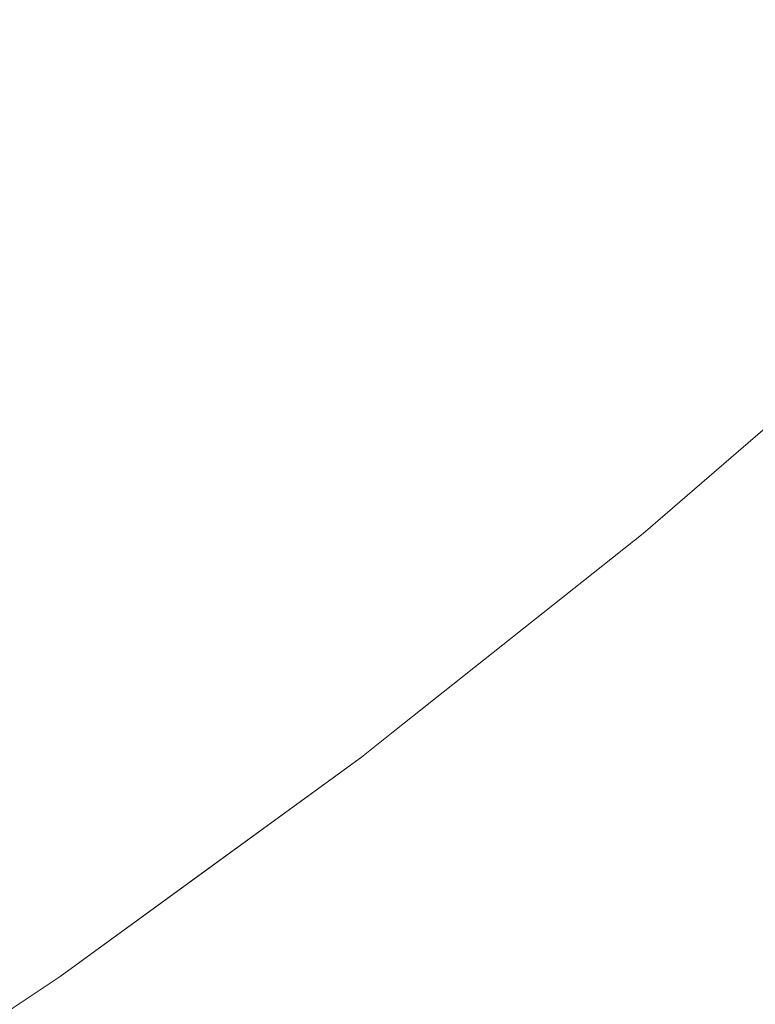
# Model space of a CAD drawing. Header units: centimetres. Extents: x -35.1 to 36.2, y 3.4 to 5.2.
# Tile 232 of 256: x 12.1822 to 12.2025, y 3.7532 to 3.7803. Entities that reach past the tile are written whole.
import ezdxf

# ---------------------------------------------------------------- set-up
doc = ezdxf.new("R2010")
doc.units = ezdxf.units.CM
doc.header["$LTSCALE"] = 2.54
doc.layers.add('Lucido design-1', color=7, linetype='Continuous')

# ---------------------------------------------------------------- blocks, each defined once
blk = doc.blocks.new('Gruppo-4-1')
at = {"color": 7, "linetype": 'Continuous', "lineweight": 9}
blk.add_3dface([(-34.952766, 5.100212, -1872.215514), (-34.952766, 3.500212, -1872.215514), (36.079692, 3.500212, -1872.215514), (36.079692, 5.100212, -1872.215514)], dxfattribs=at)
for points, invisible_edges in [([(36.079692, 5.100212, -1873.015514), (36.079692, 3.500212, -1873.015514), (12.189936, 3.635582, -1873.015514), (12.20771, 3.643118, -1873.015514)], 10), ([(12.182719, 3.781022, -1872.656569), (12.186768, 3.784565, -1872.656569), (12.188298, 3.783613, -1872.658665), (12.184216, 3.780041, -1872.658665)], 15), ([(12.197844, 3.78389, -1872.66735), (12.193818, 3.780179, -1872.66735), (12.19253, 3.78098, -1872.665138), (12.196529, 3.784666, -1872.665138)], 15), ([(12.199094, 3.783151, -1872.669585), (12.195043, 3.779416, -1872.669585), (12.193818, 3.780179, -1872.66735), (12.197844, 3.78389, -1872.66735)], 15), ([(12.184216, 3.780041, -1872.658665), (12.188298, 3.783613, -1872.658665), (12.189769, 3.782697, -1872.660793), (12.185655, 3.779098, -1872.660793)], 15), ([(12.200281, 3.78245, -1872.67184), (12.196205, 3.778693, -1872.67184), (12.195043, 3.779416, -1872.669585), (12.199094, 3.783151, -1872.669585)], 15), ([(12.185655, 3.779098, -1872.660793), (12.189769, 3.782697, -1872.660793), (12.19118, 3.781819, -1872.662952), (12.187035, 3.778193, -1872.662952)], 15), ([(12.201402, 3.781788, -1872.674113), (12.197304, 3.77801, -1872.674113), (12.196205, 3.778693, -1872.67184), (12.200281, 3.78245, -1872.67184)], 15), ([(12.182719, 3.781022, -1872.656569), (12.1785, 3.777518, -1872.656569), (12.176982, 3.778567, -1872.654508), (12.181165, 3.782041, -1872.654508)], 15), ([(12.187035, 3.778193, -1872.662952), (12.19118, 3.781819, -1872.662952), (12.19253, 3.78098, -1872.665138), (12.188356, 3.777327, -1872.665138)], 15), ([(12.202459, 3.781164, -1872.676402), (12.198339, 3.777366, -1872.676402), (12.197304, 3.77801, -1872.674113), (12.201402, 3.781788, -1872.674113)], 15), ([(12.184216, 3.780041, -1872.658665), (12.179962, 3.776508, -1872.658665), (12.1785, 3.777518, -1872.656569), (12.182719, 3.781022, -1872.656569)], 15), ([(12.203451, 3.780578, -1872.678705), (12.19931, 3.776761, -1872.678705), (12.198339, 3.777366, -1872.676402), (12.202459, 3.781164, -1872.676402)], 15), ([(12.188356, 3.777327, -1872.665138), (12.19253, 3.78098, -1872.665138), (12.193818, 3.780179, -1872.66735), (12.189615, 3.776502, -1872.66735)], 15), ([(12.204377, 3.780031, -1872.681018), (12.200218, 3.776196, -1872.681018), (12.19931, 3.776761, -1872.678705), (12.203451, 3.780578, -1872.678705)], 15), ([(12.189615, 3.776502, -1872.66735), (12.193818, 3.780179, -1872.66735), (12.195043, 3.779416, -1872.669585), (12.190814, 3.775716, -1872.669585)], 15), ([(12.185655, 3.779098, -1872.660793), (12.181368, 3.775537, -1872.660793), (12.179962, 3.776508, -1872.658665), (12.184216, 3.780041, -1872.658665)], 15), ([(12.205239, 3.779522, -1872.683339), (12.201062, 3.775671, -1872.683339), (12.200218, 3.776196, -1872.681018), (12.204377, 3.780031, -1872.681018)], 15), ([(12.190814, 3.775716, -1872.669585), (12.195043, 3.779416, -1872.669585), (12.196205, 3.778693, -1872.67184), (12.191951, 3.774971, -1872.67184)], 15), ([(12.206036, 3.779051, -1872.685667), (12.201843, 3.775186, -1872.685667), (12.201062, 3.775671, -1872.683339), (12.205239, 3.779522, -1872.683339)], 15), ([(12.187035, 3.778193, -1872.662952), (12.182716, 3.774606, -1872.662952), (12.181368, 3.775537, -1872.660793), (12.185655, 3.779098, -1872.660793)], 15), ([(12.206769, 3.778618, -1872.687998), (12.20256, 3.774739, -1872.687998), (12.201843, 3.775186, -1872.685667), (12.206036, 3.779051, -1872.685667)], 15), ([(12.191951, 3.774971, -1872.67184), (12.196205, 3.778693, -1872.67184), (12.197304, 3.77801, -1872.674113), (12.193026, 3.774266, -1872.674113)], 15), ([(12.188356, 3.777327, -1872.665138), (12.184006, 3.773715, -1872.665138), (12.182716, 3.774606, -1872.662952), (12.187035, 3.778193, -1872.662952)], 15), ([(12.193026, 3.774266, -1872.674113), (12.197304, 3.77801, -1872.674113), (12.198339, 3.777366, -1872.676402), (12.194038, 3.773603, -1872.676402)], 15), ([(12.189615, 3.776502, -1872.66735), (12.185236, 3.772865, -1872.66735), (12.184006, 3.773715, -1872.665138), (12.188356, 3.777327, -1872.665138)], 15), ([(12.194038, 3.773603, -1872.676402), (12.198339, 3.777366, -1872.676402), (12.19931, 3.776761, -1872.678705), (12.194988, 3.77298, -1872.678705)], 15), ([(12.194988, 3.77298, -1872.678705), (12.19931, 3.776761, -1872.678705), (12.200218, 3.776196, -1872.681018), (12.195876, 3.772398, -1872.681018)], 15), ([(12.190814, 3.775716, -1872.669585), (12.186407, 3.772056, -1872.669585), (12.185236, 3.772865, -1872.66735), (12.189615, 3.776502, -1872.66735)], 15), ([(12.195876, 3.772398, -1872.681018), (12.200218, 3.776196, -1872.681018), (12.201062, 3.775671, -1872.683339), (12.196702, 3.771856, -1872.683339)], 15), ([(12.191951, 3.774971, -1872.67184), (12.187517, 3.771289, -1872.67184), (12.186407, 3.772056, -1872.669585), (12.190814, 3.775716, -1872.669585)], 15), ([(12.196702, 3.771856, -1872.683339), (12.201062, 3.775671, -1872.683339), (12.201843, 3.775186, -1872.685667), (12.197466, 3.771356, -1872.685667)], 15), ([(12.176906, 3.772022, -1872.660793), (12.181368, 3.775537, -1872.660793), (12.182716, 3.774606, -1872.662952), (12.178221, 3.771065, -1872.662952)], 15), ([(12.197466, 3.771356, -1872.685667), (12.201843, 3.775186, -1872.685667), (12.20256, 3.774739, -1872.687998), (12.198168, 3.770896, -1872.687998)], 15), ([(12.193026, 3.774266, -1872.674113), (12.188567, 3.770564, -1872.674113), (12.187517, 3.771289, -1872.67184), (12.191951, 3.774971, -1872.67184)], 15), ([(12.178221, 3.771065, -1872.662952), (12.182716, 3.774606, -1872.662952), (12.184006, 3.773715, -1872.665138), (12.179479, 3.770149, -1872.665138)], 15), ([(12.198168, 3.770896, -1872.687998), (12.20256, 3.774739, -1872.687998), (12.203216, 3.774331, -1872.690331), (12.198809, 3.770475, -1872.690331)], 15), ([(12.194038, 3.773603, -1872.676402), (12.189556, 3.769881, -1872.676402), (12.188567, 3.770564, -1872.674113), (12.193026, 3.774266, -1872.674113)], 15), ([(12.198809, 3.770475, -1872.690331), (12.203216, 3.774331, -1872.690331), (12.203809, 3.773962, -1872.692664), (12.199389, 3.770095, -1872.692664)], 15), ([(12.199389, 3.770095, -1872.692664), (12.203809, 3.773962, -1872.692664), (12.204341, 3.773631, -1872.694993), (12.19991, 3.769754, -1872.694993)], 15), ([(12.179479, 3.770149, -1872.665138), (12.184006, 3.773715, -1872.665138), (12.185236, 3.772865, -1872.66735), (12.180679, 3.769275, -1872.66735)], 15), ([(12.194988, 3.77298, -1872.678705), (12.190484, 3.769239, -1872.678705), (12.189556, 3.769881, -1872.676402), (12.194038, 3.773603, -1872.676402)], 15), ([(12.19991, 3.769754, -1872.694993), (12.204341, 3.773631, -1872.694993), (12.204813, 3.773338, -1872.697318), (12.200371, 3.769451, -1872.697318)], 15), ([(12.200371, 3.769451, -1872.697318), (12.204813, 3.773338, -1872.697318), (12.205225, 3.773081, -1872.699636), (12.200774, 3.769187, -1872.699636)], 15), ([(12.180679, 3.769275, -1872.66735), (12.185236, 3.772865, -1872.66735), (12.186407, 3.772056, -1872.669585), (12.18182, 3.768443, -1872.669585)], 15), ([(12.195876, 3.772398, -1872.681018), (12.191352, 3.76864, -1872.681018), (12.190484, 3.769239, -1872.678705), (12.194988, 3.77298, -1872.678705)], 15), ([(12.200774, 3.769187, -1872.699636), (12.205225, 3.773081, -1872.699636), (12.205578, 3.772861, -1872.701944), (12.20112, 3.76896, -1872.701944)], 15), ([(12.20112, 3.76896, -1872.701944), (12.205578, 3.772861, -1872.701944), (12.205874, 3.772677, -1872.704243), (12.201409, 3.768771, -1872.704243)], 15), ([(12.201409, 3.768771, -1872.704243), (12.205874, 3.772677, -1872.704243), (12.206113, 3.772528, -1872.706529), (12.201643, 3.768617, -1872.706529)], 15), ([(12.196702, 3.771856, -1872.683339), (12.192158, 3.768083, -1872.683339), (12.191352, 3.76864, -1872.681018), (12.195876, 3.772398, -1872.681018)], 15), ([(12.201643, 3.768617, -1872.706529), (12.206113, 3.772528, -1872.706529), (12.206297, 3.772414, -1872.7088), (12.201823, 3.768499, -1872.7088)], 15), ([(12.201823, 3.768499, -1872.7088), (12.206297, 3.772414, -1872.7088), (12.206427, 3.772333, -1872.711056), (12.20195, 3.768416, -1872.711056)], 15), ([(12.20195, 3.768416, -1872.711056), (12.206427, 3.772333, -1872.711056), (12.206504, 3.772285, -1872.713294), (12.202025, 3.768367, -1872.713294)], 15), ([(12.20202, 3.768385, -1872.915514), (12.206629, 3.772359, -1872.915514), (12.206542, 3.772262, -1872.917089)], 10), ([(12.20202, 3.768385, -1872.715514), (12.206629, 3.772359, -1872.715514), (12.206629, 3.772359, -1872.915514), (12.20202, 3.768385, -1872.915514)], 10), ([(12.206504, 3.772285, -1872.713294), (12.206629, 3.772359, -1872.715514), (12.20202, 3.768385, -1872.715514)], 9), ([(12.18182, 3.768443, -1872.669585), (12.186407, 3.772056, -1872.669585), (12.187517, 3.771289, -1872.67184), (12.182903, 3.767654, -1872.67184)], 15), ([(12.20202, 3.768385, -1872.715514), (12.202025, 3.768367, -1872.713294), (12.206504, 3.772285, -1872.713294)], 11), ([(12.206542, 3.772262, -1872.917089), (12.202063, 3.768342, -1872.917089), (12.20202, 3.768385, -1872.915514)], 11), ([(12.206542, 3.772262, -1872.917089), (12.206581, 3.772237, -1872.918688), (12.202101, 3.768317, -1872.918688), (12.202063, 3.768342, -1872.917089)], 15), ([(12.202166, 3.768275, -1872.920311), (12.202101, 3.768317, -1872.918688), (12.206581, 3.772237, -1872.918688), (12.206648, 3.772196, -1872.920311)], 15), ([(12.206648, 3.772196, -1872.920311), (12.206743, 3.772137, -1872.921959), (12.202259, 3.768213, -1872.921959), (12.202166, 3.768275, -1872.920311)], 15), ([(12.202382, 3.768133, -1872.923631), (12.202259, 3.768213, -1872.921959), (12.206743, 3.772137, -1872.921959), (12.206868, 3.772059, -1872.923631)], 15), ([(12.206868, 3.772059, -1872.923631), (12.207025, 3.771961, -1872.925326), (12.202536, 3.768032, -1872.925326), (12.202382, 3.768133, -1872.923631)], 15), ([(12.197466, 3.771356, -1872.685667), (12.192904, 3.767568, -1872.685667), (12.192158, 3.768083, -1872.683339), (12.196702, 3.771856, -1872.683339)], 15), ([(12.182903, 3.767654, -1872.67184), (12.187517, 3.771289, -1872.67184), (12.188567, 3.770564, -1872.674113), (12.183927, 3.766909, -1872.674113)], 15), ([(12.198168, 3.770896, -1872.687998), (12.19359, 3.767094, -1872.687998), (12.192904, 3.767568, -1872.685667), (12.197466, 3.771356, -1872.685667)], 15), ([(12.198809, 3.770475, -1872.690331), (12.194216, 3.766662, -1872.690331), (12.19359, 3.767094, -1872.687998), (12.198168, 3.770896, -1872.687998)], 15), ([(12.183927, 3.766909, -1872.674113), (12.188567, 3.770564, -1872.674113), (12.189556, 3.769881, -1872.676402), (12.184892, 3.766206, -1872.676402)], 15), ([(12.199389, 3.770095, -1872.692664), (12.194783, 3.76627, -1872.692664), (12.194216, 3.766662, -1872.690331), (12.198809, 3.770475, -1872.690331)], 15), ([(12.184892, 3.766206, -1872.676402), (12.189556, 3.769881, -1872.676402), (12.190484, 3.769239, -1872.678705), (12.185797, 3.765547, -1872.678705)], 15), ([(12.19991, 3.769754, -1872.694993), (12.195291, 3.765919, -1872.694993), (12.194783, 3.76627, -1872.692664), (12.199389, 3.770095, -1872.692664)], 15), ([(12.200371, 3.769451, -1872.697318), (12.195742, 3.765607, -1872.697318), (12.195291, 3.765919, -1872.694993), (12.19991, 3.769754, -1872.694993)], 15), ([(12.200774, 3.769187, -1872.699636), (12.196136, 3.765335, -1872.699636), (12.195742, 3.765607, -1872.697318), (12.200371, 3.769451, -1872.697318)], 15), ([(12.185797, 3.765547, -1872.678705), (12.190484, 3.769239, -1872.678705), (12.191352, 3.76864, -1872.681018), (12.186643, 3.764931, -1872.681018)], 15), ([(12.20112, 3.76896, -1872.701944), (12.196474, 3.765102, -1872.701944), (12.196136, 3.765335, -1872.699636), (12.200774, 3.769187, -1872.699636)], 15), ([(12.201409, 3.768771, -1872.704243), (12.196756, 3.764907, -1872.704243), (12.196474, 3.765102, -1872.701944), (12.20112, 3.76896, -1872.701944)], 15), ([(12.186643, 3.764931, -1872.681018), (12.191352, 3.76864, -1872.681018), (12.192158, 3.768083, -1872.683339), (12.18743, 3.764358, -1872.683339)], 15), ([(12.201643, 3.768617, -1872.706529), (12.196985, 3.764749, -1872.706529), (12.196756, 3.764907, -1872.704243), (12.201409, 3.768771, -1872.704243)], 15), ([(12.201823, 3.768499, -1872.7088), (12.197161, 3.764627, -1872.7088), (12.196985, 3.764749, -1872.706529), (12.201643, 3.768617, -1872.706529)], 15), ([(12.182903, 3.767654, -1872.67184), (12.178109, 3.764072, -1872.67184), (12.177054, 3.764882, -1872.669585), (12.18182, 3.768443, -1872.669585)], 15), ([(12.20195, 3.768416, -1872.711056), (12.197285, 3.764542, -1872.711056), (12.197161, 3.764627, -1872.7088), (12.201823, 3.768499, -1872.7088)], 15), ([(12.202025, 3.768367, -1872.713294), (12.197358, 3.764491, -1872.713294), (12.197285, 3.764542, -1872.711056), (12.20195, 3.768416, -1872.711056)], 15), ([(12.199395, 3.766121, -1872.715514), (12.197358, 3.764491, -1872.713294), (12.202025, 3.768367, -1872.713294)], 11), ([(12.202063, 3.768342, -1872.917089), (12.197394, 3.764466, -1872.917089), (12.199395, 3.766121, -1872.915514)], 11), ([(12.202063, 3.768342, -1872.917089), (12.202101, 3.768317, -1872.918688), (12.197432, 3.76444, -1872.918688), (12.197394, 3.764466, -1872.917089)], 15), ([(12.197495, 3.764396, -1872.920311), (12.197432, 3.76444, -1872.918688), (12.202101, 3.768317, -1872.918688), (12.202166, 3.768275, -1872.920311)], 15), ([(12.202166, 3.768275, -1872.920311), (12.202259, 3.768213, -1872.921959), (12.197587, 3.764333, -1872.921959), (12.197495, 3.764396, -1872.920311)], 15), ([(12.199395, 3.766121, -1872.915514), (12.20202, 3.768385, -1872.915514), (12.202063, 3.768342, -1872.917089)], 10), ([(12.20202, 3.768385, -1872.915514), (12.199395, 3.766121, -1872.915514), (12.199395, 3.766121, -1872.715514), (12.20202, 3.768385, -1872.715514)], 10), ([(12.202025, 3.768367, -1872.713294), (12.20202, 3.768385, -1872.715514), (12.199395, 3.766121, -1872.715514)], 9), ([(12.18743, 3.764358, -1872.683339), (12.192158, 3.768083, -1872.683339), (12.192904, 3.767568, -1872.685667), (12.188157, 3.763828, -1872.685667)], 15), ([(12.197706, 3.76425, -1872.923631), (12.197587, 3.764333, -1872.921959), (12.202259, 3.768213, -1872.921959), (12.202382, 3.768133, -1872.923631)], 15), ([(12.202382, 3.768133, -1872.923631), (12.202536, 3.768032, -1872.925326), (12.197856, 3.764147, -1872.925326), (12.197706, 3.76425, -1872.923631)], 15), ([(12.198038, 3.764022, -1872.927046), (12.197856, 3.764147, -1872.925326), (12.202536, 3.768032, -1872.925326), (12.202721, 3.767911, -1872.927046)], 15), ([(12.202721, 3.767911, -1872.927046), (12.20294, 3.767767, -1872.928788), (12.198252, 3.763874, -1872.928788), (12.198038, 3.764022, -1872.927046)], 15), ([(12.1985, 3.763702, -1872.930554), (12.198252, 3.763874, -1872.928788), (12.20294, 3.767767, -1872.928788), (12.203194, 3.767601, -1872.930554)], 15), ([(12.183927, 3.766909, -1872.674113), (12.179106, 3.763306, -1872.674113), (12.178109, 3.764072, -1872.67184), (12.182903, 3.767654, -1872.67184)], 15), ([(12.188157, 3.763828, -1872.685667), (12.192904, 3.767568, -1872.685667), (12.19359, 3.767094, -1872.687998), (12.188826, 3.763341, -1872.687998)], 15), ([(12.203194, 3.767601, -1872.930554), (12.203485, 3.76741, -1872.932342), (12.198783, 3.763506, -1872.932342), (12.1985, 3.763702, -1872.930554)], 15), ([(12.199104, 3.763285, -1872.934153), (12.198783, 3.763506, -1872.932342), (12.203485, 3.76741, -1872.932342), (12.203813, 3.767195, -1872.934153)], 15), ([(12.203813, 3.767195, -1872.934153), (12.20418, 3.766954, -1872.935985), (12.199463, 3.763037, -1872.935985), (12.199104, 3.763285, -1872.934153)], 15), ([(12.184892, 3.766206, -1872.676402), (12.180045, 3.762585, -1872.676402), (12.179106, 3.763306, -1872.674113), (12.183927, 3.766909, -1872.674113)], 15), ([(12.188826, 3.763341, -1872.687998), (12.19359, 3.767094, -1872.687998), (12.194216, 3.766662, -1872.690331), (12.189437, 3.762896, -1872.690331)], 15), ([(12.204588, 3.766687, -1872.937837), (12.199862, 3.762762, -1872.937837), (12.199463, 3.763037, -1872.935985), (12.20418, 3.766954, -1872.935985)], 15), ([(12.189437, 3.762896, -1872.690331), (12.194216, 3.766662, -1872.690331), (12.194783, 3.76627, -1872.692664), (12.18999, 3.762493, -1872.692664)], 15), ([(12.205039, 3.766391, -1872.939711), (12.200302, 3.762458, -1872.939711), (12.199862, 3.762762, -1872.937837), (12.204588, 3.766687, -1872.937837)], 15), ([(12.205533, 3.766067, -1872.941603), (12.200785, 3.762124, -1872.941603), (12.200302, 3.762458, -1872.939711), (12.205039, 3.766391, -1872.939711)], 15), ([(12.185797, 3.765547, -1872.678705), (12.180926, 3.761908, -1872.678705), (12.180045, 3.762585, -1872.676402), (12.184892, 3.766206, -1872.676402)], 15), ([(12.18999, 3.762493, -1872.692664), (12.194783, 3.76627, -1872.692664), (12.195291, 3.765919, -1872.694993), (12.190485, 3.762132, -1872.694993)], 15), ([(12.192512, 3.760663, -1872.915514), (12.199395, 3.766121, -1872.915514), (12.197394, 3.764466, -1872.917089)], 10), ([(12.192512, 3.760663, -1872.715514), (12.199395, 3.766121, -1872.715514), (12.199395, 3.766121, -1872.915514), (12.192512, 3.760663, -1872.915514)], 10), ([(12.197358, 3.764491, -1872.713294), (12.199395, 3.766121, -1872.715514), (12.192512, 3.760663, -1872.715514)], 9), ([(12.190485, 3.762132, -1872.694993), (12.195291, 3.765919, -1872.694993), (12.195742, 3.765607, -1872.697318), (12.190925, 3.761812, -1872.697318)], 15), ([(12.206073, 3.765713, -1872.943514), (12.201312, 3.76176, -1872.943514), (12.200785, 3.762124, -1872.941603), (12.205533, 3.766067, -1872.941603)], 15), ([(12.186643, 3.764931, -1872.681018), (12.18175, 3.761275, -1872.681018), (12.180926, 3.761908, -1872.678705), (12.185797, 3.765547, -1872.678705)], 15), ([(12.190925, 3.761812, -1872.697318), (12.195742, 3.765607, -1872.697318), (12.196136, 3.765335, -1872.699636), (12.191309, 3.761533, -1872.699636)], 15), ([(12.20666, 3.765329, -1872.945443), (12.201885, 3.761363, -1872.945443), (12.201312, 3.76176, -1872.943514), (12.206073, 3.765713, -1872.943514)], 15), ([(12.191309, 3.761533, -1872.699636), (12.196136, 3.765335, -1872.699636), (12.196474, 3.765102, -1872.701944), (12.191638, 3.761293, -1872.701944)], 15), ([(12.207296, 3.764912, -1872.947388), (12.202506, 3.760934, -1872.947388), (12.201885, 3.761363, -1872.945443), (12.20666, 3.765329, -1872.945443)], 15), ([(12.191638, 3.761293, -1872.701944), (12.196474, 3.765102, -1872.701944), (12.196756, 3.764907, -1872.704243), (12.191914, 3.761092, -1872.704243)], 15), ([(12.18743, 3.764358, -1872.683339), (12.182516, 3.760687, -1872.683339), (12.18175, 3.761275, -1872.681018), (12.186643, 3.764931, -1872.681018)], 15), ([(12.191914, 3.761092, -1872.704243), (12.196756, 3.764907, -1872.704243), (12.196985, 3.764749, -1872.706529), (12.192137, 3.76093, -1872.706529)], 15), ([(12.192137, 3.76093, -1872.706529), (12.196985, 3.764749, -1872.706529), (12.197161, 3.764627, -1872.7088), (12.192308, 3.760805, -1872.7088)], 15), ([(12.192308, 3.760805, -1872.7088), (12.197161, 3.764627, -1872.7088), (12.197285, 3.764542, -1872.711056), (12.192429, 3.760717, -1872.711056)], 15), ([(12.192429, 3.760717, -1872.711056), (12.197285, 3.764542, -1872.711056), (12.197358, 3.764491, -1872.713294), (12.192501, 3.760664, -1872.713294)], 15), ([(12.192512, 3.760663, -1872.715514), (12.192501, 3.760664, -1872.713294), (12.197358, 3.764491, -1872.713294)], 11), ([(12.197394, 3.764466, -1872.917089), (12.192536, 3.760639, -1872.917089), (12.192512, 3.760663, -1872.915514)], 11), ([(12.197394, 3.764466, -1872.917089), (12.197432, 3.76444, -1872.918688), (12.192573, 3.760612, -1872.918688), (12.192536, 3.760639, -1872.917089)], 15), ([(12.188157, 3.763828, -1872.685667), (12.183224, 3.760143, -1872.685667), (12.182516, 3.760687, -1872.683339), (12.18743, 3.764358, -1872.683339)], 15), ([(12.192635, 3.760567, -1872.920311), (12.192573, 3.760612, -1872.918688), (12.197432, 3.76444, -1872.918688), (12.197495, 3.764396, -1872.920311)], 15), ([(12.197495, 3.764396, -1872.920311), (12.197587, 3.764333, -1872.921959), (12.192724, 3.760502, -1872.921959), (12.192635, 3.760567, -1872.920311)], 15), ([(12.192841, 3.760417, -1872.923631), (12.192724, 3.760502, -1872.921959), (12.197587, 3.764333, -1872.921959), (12.197706, 3.76425, -1872.923631)], 15), ([(12.197706, 3.76425, -1872.923631), (12.197856, 3.764147, -1872.925326), (12.192987, 3.76031, -1872.925326), (12.192841, 3.760417, -1872.923631)], 15), ([(12.193164, 3.760182, -1872.927046), (12.192987, 3.76031, -1872.925326), (12.197856, 3.764147, -1872.925326), (12.198038, 3.764022, -1872.927046)], 15), ([(12.198038, 3.764022, -1872.927046), (12.198252, 3.763874, -1872.928788), (12.193372, 3.76003, -1872.928788), (12.193164, 3.760182, -1872.927046)], 15), ([(12.188826, 3.763341, -1872.687998), (12.183875, 3.759642, -1872.687998), (12.183224, 3.760143, -1872.685667), (12.188157, 3.763828, -1872.685667)], 15), ([(12.193614, 3.759853, -1872.930554), (12.193372, 3.76003, -1872.928788), (12.198252, 3.763874, -1872.928788), (12.1985, 3.763702, -1872.930554)], 15), ([(12.1985, 3.763702, -1872.930554), (12.198783, 3.763506, -1872.932342), (12.193891, 3.759652, -1872.932342), (12.193614, 3.759853, -1872.930554)], 15), ([(12.194204, 3.759424, -1872.934153), (12.193891, 3.759652, -1872.932342), (12.198783, 3.763506, -1872.932342), (12.199104, 3.763285, -1872.934153)], 15), ([(12.189437, 3.762896, -1872.690331), (12.18447, 3.759186, -1872.690331), (12.183875, 3.759642, -1872.687998), (12.188826, 3.763341, -1872.687998)], 15), ([(12.199104, 3.763285, -1872.934153), (12.199463, 3.763037, -1872.935985), (12.194554, 3.759169, -1872.935985), (12.194204, 3.759424, -1872.934153)], 15), ([(12.18999, 3.762493, -1872.692664), (12.185008, 3.758772, -1872.692664), (12.18447, 3.759186, -1872.690331), (12.189437, 3.762896, -1872.690331)], 15), ([(12.194943, 3.758886, -1872.937837), (12.194554, 3.759169, -1872.935985), (12.199463, 3.763037, -1872.935985), (12.199862, 3.762762, -1872.937837)], 15), ([(12.199862, 3.762762, -1872.937837), (12.200302, 3.762458, -1872.939711), (12.195372, 3.758574, -1872.939711), (12.194943, 3.758886, -1872.937837)], 15), ([(12.190485, 3.762132, -1872.694993), (12.185491, 3.758401, -1872.694993), (12.185008, 3.758772, -1872.692664), (12.18999, 3.762493, -1872.692664)], 15), ([(12.195372, 3.758574, -1872.939711), (12.200302, 3.762458, -1872.939711), (12.200785, 3.762124, -1872.941603), (12.195843, 3.758231, -1872.941603)], 15), ([(12.190925, 3.761812, -1872.697318), (12.185919, 3.758072, -1872.697318), (12.185491, 3.758401, -1872.694993), (12.190485, 3.762132, -1872.694993)], 15), ([(12.195843, 3.758231, -1872.941603), (12.200785, 3.762124, -1872.941603), (12.201312, 3.76176, -1872.943514), (12.196357, 3.757856, -1872.943514)], 15), ([(12.191309, 3.761533, -1872.699636), (12.186293, 3.757785, -1872.699636), (12.185919, 3.758072, -1872.697318), (12.190925, 3.761812, -1872.697318)], 15), ([(12.196357, 3.757856, -1872.943514), (12.201312, 3.76176, -1872.943514), (12.201885, 3.761363, -1872.945443), (12.196916, 3.757449, -1872.945443)], 15), ([(12.191638, 3.761293, -1872.701944), (12.186614, 3.757539, -1872.701944), (12.186293, 3.757785, -1872.699636), (12.191309, 3.761533, -1872.699636)], 15), ([(12.176673, 3.75768, -1872.681018), (12.18175, 3.761275, -1872.681018), (12.182516, 3.760687, -1872.683339), (12.177417, 3.757076, -1872.683339)], 15), ([(12.191914, 3.761092, -1872.704243), (12.186882, 3.757333, -1872.704243), (12.186614, 3.757539, -1872.701944), (12.191638, 3.761293, -1872.701944)], 15), ([(12.196916, 3.757449, -1872.945443), (12.201885, 3.761363, -1872.945443), (12.202506, 3.760934, -1872.947388), (12.197522, 3.757008, -1872.947388)], 15), ([(12.192137, 3.76093, -1872.706529), (12.187099, 3.757166, -1872.706529), (12.186882, 3.757333, -1872.704243), (12.191914, 3.761092, -1872.704243)], 15), ([(12.177417, 3.757076, -1872.683339), (12.182516, 3.760687, -1872.683339), (12.183224, 3.760143, -1872.685667), (12.178105, 3.756518, -1872.685667)], 15), ([(12.192308, 3.760805, -1872.7088), (12.187266, 3.757038, -1872.7088), (12.187099, 3.757166, -1872.706529), (12.192137, 3.76093, -1872.706529)], 15), ([(12.192429, 3.760717, -1872.711056), (12.187384, 3.756947, -1872.711056), (12.187266, 3.757038, -1872.7088), (12.192308, 3.760805, -1872.7088)], 15), ([(12.192501, 3.760664, -1872.713294), (12.187454, 3.756894, -1872.713294), (12.187384, 3.756947, -1872.711056), (12.192429, 3.760717, -1872.711056)], 15), ([(12.197522, 3.757008, -1872.947388), (12.202506, 3.760934, -1872.947388), (12.203176, 3.760472, -1872.949348), (12.198176, 3.756532, -1872.949348)], 15), ([(12.187454, 3.756894, -1872.713294), (12.192501, 3.760664, -1872.713294), (12.191641, 3.759972, -1872.715514)], 11), ([(12.191641, 3.759972, -1872.915514), (12.192536, 3.760639, -1872.917089), (12.187488, 3.756867, -1872.917089)], 11), ([(12.192536, 3.760639, -1872.917089), (12.192573, 3.760612, -1872.918688), (12.187524, 3.75684, -1872.918688), (12.187488, 3.756867, -1872.917089)], 15), ([(12.187584, 3.756793, -1872.920311), (12.187524, 3.75684, -1872.918688), (12.192573, 3.760612, -1872.918688), (12.192635, 3.760567, -1872.920311)], 15), ([(12.192635, 3.760567, -1872.920311), (12.192724, 3.760502, -1872.921959), (12.187671, 3.756727, -1872.921959), (12.187584, 3.756793, -1872.920311)], 15), ([(12.187784, 3.756639, -1872.923631), (12.187671, 3.756727, -1872.921959), (12.192724, 3.760502, -1872.921959), (12.192841, 3.760417, -1872.923631)], 15), ([(12.192841, 3.760417, -1872.923631), (12.192987, 3.76031, -1872.925326), (12.187927, 3.75653, -1872.925326), (12.187784, 3.756639, -1872.923631)], 15), ([(12.192501, 3.760664, -1872.713294), (12.192512, 3.760663, -1872.715514), (12.191641, 3.759972, -1872.715514)], 9), ([(12.191641, 3.759972, -1872.915514), (12.192512, 3.760663, -1872.915514), (12.192536, 3.760639, -1872.917089)], 10), ([(12.192512, 3.760663, -1872.915514), (12.191641, 3.759972, -1872.915514), (12.191641, 3.759972, -1872.715514), (12.192512, 3.760663, -1872.715514)], 10), ([(12.198176, 3.756532, -1872.949348), (12.203176, 3.760472, -1872.949348), (12.203897, 3.759974, -1872.951323), (12.198878, 3.75602, -1872.951323)], 15), ([(12.178105, 3.756518, -1872.685667), (12.183224, 3.760143, -1872.685667), (12.183875, 3.759642, -1872.687998), (12.178738, 3.756005, -1872.687998)], 15), ([(12.188099, 3.756398, -1872.927046), (12.187927, 3.75653, -1872.925326), (12.192987, 3.76031, -1872.925326), (12.193164, 3.760182, -1872.927046)], 15), ([(12.193164, 3.760182, -1872.927046), (12.193372, 3.76003, -1872.928788), (12.188302, 3.756242, -1872.928788), (12.188099, 3.756398, -1872.927046)], 15), ([(12.183349, 3.753936, -1872.715514), (12.191641, 3.759972, -1872.715514), (12.191641, 3.759972, -1872.915514), (12.187446, 3.756919, -1872.915514)], 10), ([(12.191641, 3.759972, -1872.715514), (12.183349, 3.753936, -1872.715514), (12.187454, 3.756894, -1872.713294)], 10), ([(12.187488, 3.756867, -1872.917089), (12.187446, 3.756919, -1872.915514), (12.191641, 3.759972, -1872.915514)], 9), ([(12.188538, 3.756061, -1872.930554), (12.188302, 3.756242, -1872.928788), (12.193372, 3.76003, -1872.928788), (12.193614, 3.759853, -1872.930554)], 15), ([(12.198878, 3.75602, -1872.951323), (12.203897, 3.759974, -1872.951323), (12.20467, 3.75944, -1872.953311), (12.199632, 3.755471, -1872.953311)], 15), ([(12.178738, 3.756005, -1872.687998), (12.183875, 3.759642, -1872.687998), (12.18447, 3.759186, -1872.690331), (12.179316, 3.755536, -1872.690331)], 15), ([(12.193614, 3.759853, -1872.930554), (12.193891, 3.759652, -1872.932342), (12.188807, 3.755854, -1872.932342), (12.188538, 3.756061, -1872.930554)], 15), ([(12.189111, 3.75562, -1872.934153), (12.188807, 3.755854, -1872.932342), (12.193891, 3.759652, -1872.932342), (12.194204, 3.759424, -1872.934153)], 15), ([(12.194204, 3.759424, -1872.934153), (12.194554, 3.759169, -1872.935985), (12.189452, 3.755358, -1872.935985), (12.189111, 3.75562, -1872.934153)], 15), ([(12.199632, 3.755471, -1872.953311), (12.20467, 3.75944, -1872.953311), (12.205497, 3.758869, -1872.955309), (12.200438, 3.754884, -1872.955309)], 15), ([(12.179316, 3.755536, -1872.690331), (12.18447, 3.759186, -1872.690331), (12.185008, 3.758772, -1872.692664), (12.179839, 3.755112, -1872.692664)], 15), ([(12.189831, 3.755067, -1872.937837), (12.189452, 3.755358, -1872.935985), (12.194554, 3.759169, -1872.935985), (12.194943, 3.758886, -1872.937837)], 15), ([(12.194943, 3.758886, -1872.937837), (12.195372, 3.758574, -1872.939711), (12.190249, 3.754746, -1872.939711), (12.189831, 3.755067, -1872.937837)], 15), ([(12.200438, 3.754884, -1872.955309), (12.205497, 3.758869, -1872.955309), (12.206379, 3.75826, -1872.957318), (12.201298, 3.754257, -1872.957318)], 15), ([(12.179839, 3.755112, -1872.692664), (12.185008, 3.758772, -1872.692664), (12.185491, 3.758401, -1872.694993), (12.180309, 3.754732, -1872.694993)], 15), ([(12.195843, 3.758231, -1872.941603), (12.190707, 3.754394, -1872.941603), (12.190249, 3.754746, -1872.939711), (12.195372, 3.758574, -1872.939711)], 15), ([(12.180309, 3.754732, -1872.694993), (12.185491, 3.758401, -1872.694993), (12.185919, 3.758072, -1872.697318), (12.180725, 3.754394, -1872.697318)], 15), ([(12.201298, 3.754257, -1872.957318), (12.206379, 3.75826, -1872.957318), (12.207317, 3.757611, -1872.959334), (12.202214, 3.753591, -1872.959334)], 15), ([(12.180725, 3.754394, -1872.697318), (12.185919, 3.758072, -1872.697318), (12.186293, 3.757785, -1872.699636), (12.181088, 3.7541, -1872.699636)], 15), ([(12.196357, 3.757856, -1872.943514), (12.191208, 3.754009, -1872.943514), (12.190707, 3.754394, -1872.941603), (12.195843, 3.758231, -1872.941603)], 15), ([(12.181088, 3.7541, -1872.699636), (12.186293, 3.757785, -1872.699636), (12.186614, 3.757539, -1872.701944), (12.1814, 3.753847, -1872.701944)], 15), ([(12.196916, 3.757449, -1872.945443), (12.191753, 3.753591, -1872.945443), (12.191208, 3.754009, -1872.943514), (12.196357, 3.757856, -1872.943514)], 15), ([(12.1814, 3.753847, -1872.701944), (12.186614, 3.757539, -1872.701944), (12.186882, 3.757333, -1872.704243), (12.181661, 3.753635, -1872.704243)], 15), ([(12.197522, 3.757008, -1872.947388), (12.192342, 3.753138, -1872.947388), (12.191753, 3.753591, -1872.945443), (12.196916, 3.757449, -1872.945443)], 15), ([(12.202214, 3.753591, -1872.959334), (12.207317, 3.757611, -1872.959334), (12.208314, 3.756923, -1872.961357), (12.203186, 3.752883, -1872.961357)], 15), ([(12.181661, 3.753635, -1872.704243), (12.186882, 3.757333, -1872.704243), (12.187099, 3.757166, -1872.706529), (12.181872, 3.753464, -1872.706529)], 15), ([(12.181872, 3.753464, -1872.706529), (12.187099, 3.757166, -1872.706529), (12.187266, 3.757038, -1872.7088), (12.182034, 3.753333, -1872.7088)], 15), ([(12.182034, 3.753333, -1872.7088), (12.187266, 3.757038, -1872.7088), (12.187384, 3.756947, -1872.711056), (12.182148, 3.75324, -1872.711056)], 15), ([(12.182148, 3.75324, -1872.711056), (12.187384, 3.756947, -1872.711056), (12.187454, 3.756894, -1872.713294), (12.182216, 3.753185, -1872.713294)], 15), ([(12.182216, 3.753185, -1872.713294), (12.187454, 3.756894, -1872.713294), (12.183349, 3.753936, -1872.715514)], 11), ([(12.183349, 3.753936, -1872.915514), (12.187446, 3.756919, -1872.915514), (12.187488, 3.756867, -1872.917089)], 10), ([(12.187446, 3.756919, -1872.915514), (12.183349, 3.753936, -1872.915514), (12.183349, 3.753936, -1872.715514)], 10), ([(12.198176, 3.756532, -1872.949348), (12.192979, 3.752649, -1872.949348), (12.192342, 3.753138, -1872.947388), (12.197522, 3.757008, -1872.947388)], 15), ([(12.187488, 3.756867, -1872.917089), (12.18225, 3.753158, -1872.917089), (12.183349, 3.753936, -1872.915514)], 11), ([(12.187488, 3.756867, -1872.917089), (12.187524, 3.75684, -1872.918688), (12.182284, 3.75313, -1872.918688), (12.18225, 3.753158, -1872.917089)], 15), ([(12.182343, 3.753082, -1872.920311), (12.182284, 3.75313, -1872.918688), (12.187524, 3.75684, -1872.918688), (12.187584, 3.756793, -1872.920311)], 15), ([(12.187584, 3.756793, -1872.920311), (12.187671, 3.756727, -1872.921959), (12.182427, 3.753014, -1872.921959), (12.182343, 3.753082, -1872.920311)], 15), ([(12.182538, 3.752924, -1872.923631), (12.182427, 3.753014, -1872.921959), (12.187671, 3.756727, -1872.921959), (12.187784, 3.756639, -1872.923631)], 15), ([(12.187784, 3.756639, -1872.923631), (12.187927, 3.75653, -1872.925326), (12.182676, 3.752812, -1872.925326), (12.182538, 3.752924, -1872.923631)], 15), ([(12.182843, 3.752676, -1872.927046), (12.182676, 3.752812, -1872.925326), (12.187927, 3.75653, -1872.925326), (12.188099, 3.756398, -1872.927046)], 15), ([(12.188099, 3.756398, -1872.927046), (12.188302, 3.756242, -1872.928788), (12.183041, 3.752516, -1872.928788), (12.182843, 3.752676, -1872.927046)], 15), ([(12.198878, 3.75602, -1872.951323), (12.193663, 3.752123, -1872.951323), (12.192979, 3.752649, -1872.949348), (12.198176, 3.756532, -1872.949348)], 15), ([(12.18327, 3.752331, -1872.930554), (12.183041, 3.752516, -1872.928788), (12.188302, 3.756242, -1872.928788), (12.188538, 3.756061, -1872.930554)], 15), ([(12.188538, 3.756061, -1872.930554), (12.188807, 3.755854, -1872.932342), (12.183531, 3.752118, -1872.932342), (12.18327, 3.752331, -1872.930554)], 15), ([(12.183827, 3.751879, -1872.934153), (12.183531, 3.752118, -1872.932342), (12.188807, 3.755854, -1872.932342), (12.189111, 3.75562, -1872.934153)], 15), ([(12.199632, 3.755471, -1872.953311), (12.194397, 3.75156, -1872.953311), (12.193663, 3.752123, -1872.951323), (12.198878, 3.75602, -1872.951323)], 15), ([(12.189111, 3.75562, -1872.934153), (12.189452, 3.755358, -1872.935985), (12.184159, 3.75161, -1872.935985), (12.183827, 3.751879, -1872.934153)], 15), ([(12.184527, 3.751312, -1872.937837), (12.184159, 3.75161, -1872.935985), (12.189452, 3.755358, -1872.935985), (12.189831, 3.755067, -1872.937837)], 15), ([(12.200438, 3.754884, -1872.955309), (12.195182, 3.750957, -1872.955309), (12.194397, 3.75156, -1872.953311), (12.199632, 3.755471, -1872.953311)], 15), ([(12.189831, 3.755067, -1872.937837), (12.190249, 3.754746, -1872.939711), (12.184933, 3.750982, -1872.939711), (12.184527, 3.751312, -1872.937837)], 15), ([(12.184933, 3.750982, -1872.939711), (12.190249, 3.754746, -1872.939711), (12.190707, 3.754394, -1872.941603), (12.185379, 3.750621, -1872.941603)], 15), ([(12.201298, 3.754257, -1872.957318), (12.196019, 3.750313, -1872.957318), (12.195182, 3.750957, -1872.955309), (12.200438, 3.754884, -1872.955309)], 15), ([(12.185379, 3.750621, -1872.941603), (12.190707, 3.754394, -1872.941603), (12.191208, 3.754009, -1872.943514), (12.185865, 3.750226, -1872.943514)], 15), ([(12.202214, 3.753591, -1872.959334), (12.196911, 3.749629, -1872.959334), (12.196019, 3.750313, -1872.957318), (12.201298, 3.754257, -1872.957318)], 15), ([(12.183349, 3.753936, -1872.915514), (12.176787, 3.749562, -1872.915514), (12.174504, 3.74804, -1872.715514), (12.182225, 3.753187, -1872.715514)], 10), ([(12.176821, 3.749518, -1872.917089), (12.176787, 3.749562, -1872.915514), (12.183349, 3.753936, -1872.915514), (12.18225, 3.753158, -1872.917089)], 13), ([(12.183349, 3.753936, -1872.715514), (12.182225, 3.753187, -1872.715514), (12.182216, 3.753185, -1872.713294)], 10), ([(12.182225, 3.753187, -1872.715514), (12.183349, 3.753936, -1872.715514), (12.183349, 3.753936, -1872.915514)], 10), ([(12.185865, 3.750226, -1872.943514), (12.191208, 3.754009, -1872.943514), (12.191753, 3.753591, -1872.945443), (12.186395, 3.749797, -1872.945443)], 15), ([(12.186395, 3.749797, -1872.945443), (12.191753, 3.753591, -1872.945443), (12.192342, 3.753138, -1872.947388), (12.186968, 3.749332, -1872.947388)], 15), ([(12.203186, 3.752883, -1872.961357), (12.197857, 3.748901, -1872.961357), (12.196911, 3.749629, -1872.959334), (12.202214, 3.753591, -1872.959334)], 15)]:
    blk.add_3dface(points, dxfattribs=dict(at, invisible_edges=invisible_edges))

msp = doc.modelspace()

# ---------------------------------------------------------------- block references
at = {"layer": 'Lucido design-1', "color": 7}
msp.add_blockref('Gruppo-4-1', (0, 0), dxfattribs=at)

doc.saveas('drawing.dxf')
